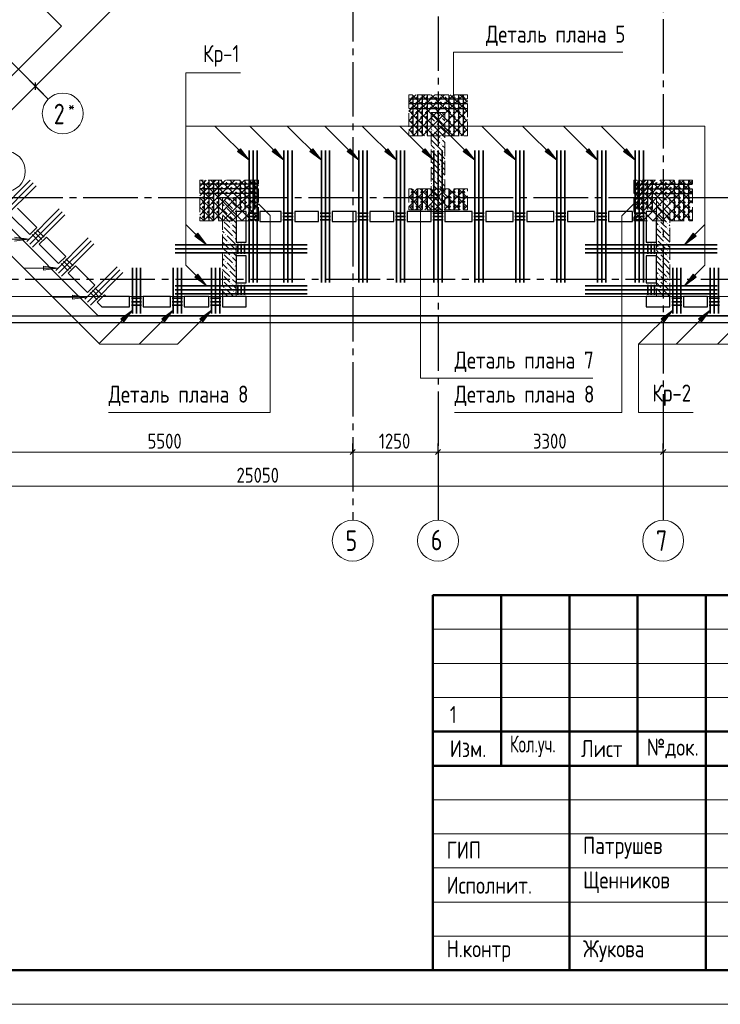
# Model space of a CAD drawing. Header units: millimetres. Extents: x 0 to 43617, y 0 to 59400.
# Tile 9 of 31: x 16943 to 27211, y 0 to 14442. Entities that reach past the tile are written whole.
import ezdxf

# ---------------------------------------------------------------- set-up
doc = ezdxf.new("R2010")
doc.units = ezdxf.units.MM
doc.linetypes.add('______2', pattern=[270, 200, -70])
doc.linetypes.add('______5', pattern=[1100, 800, -100, 100, -100])
for name, color, linetype, lineweight in [('S1 Стержни арматуры фон', 7, 'Continuous', 25), ('Standard', 7, 'Continuous', 25), ('Вспомогательная арматура', 7, 'Continuous', 25), ('ЖБ Пилон', 180, 'Continuous', 25), ('Оси', 40, '______5', 18), ('Позиционная метка номер позиции', 7, 'Continuous', 13), ('Поперечная арматура', 7, 'Continuous', 25), ('Поперечное армирование AW фон', 7, 'Continuous', 25), ('Примечания', 7, 'Continuous', 25)]:
    doc.layers.add(name, color=color, linetype=linetype, lineweight=lineweight)
doc.layers.add('ЖБ Перекрытие верхний уровень', color=7, linetype='Continuous', lineweight=25, true_color=0xe0e0ff)
doc.styles.add('GOST 2.304-81', font='txt')
doc.styles.add('ISOCPEUR', font='txt')

msp = doc.modelspace()

# ---------------------------------------------------------------- hatches: boundary and pattern name
at = {"layer": 'ЖБ Пилон', "linetype": 'Continuous', "lineweight": 18, "transparency": 33554687}
for points in [[(23114, 13013), (23121, 13020), (23127, 13013), (23121, 13007)], [(23034, 12933), (23041, 12940), (23047, 12933), (23041, 12927)], [(23154, 12893), (23161, 12900), (23167, 12893), (23161, 12887)], [(22994, 12813), (23001, 12820), (23007, 12813), (23001, 12807)], [(23074, 12813), (23081, 12820), (23087, 12813), (23081, 12807)], [(23114, 12693), (23121, 12700), (23127, 12693), (23121, 12687)], [(23114, 12613), (23121, 12620), (23127, 12613), (23121, 12607)], [(23034, 12533), (23041, 12540), (23047, 12533), (23041, 12527)], [(23154, 12493), (23161, 12500), (23167, 12493), (23161, 12487)], [(22994, 12413), (23001, 12420), (23007, 12413), (23001, 12407)], [(23074, 12413), (23081, 12420), (23087, 12413), (23081, 12407)], [(23114, 12293), (23121, 12300), (23127, 12293), (23121, 12287)], [(23034, 12133), (23041, 12140), (23047, 12133), (23041, 12127)], [(23114, 12213), (23121, 12220), (23127, 12213), (23121, 12207)], [(22994, 12013), (23001, 12020), (23007, 12013), (23001, 12007)], [(23074, 12013), (23081, 12020), (23087, 12013), (23081, 12007)], [(23154, 12093), (23161, 12100), (23167, 12093), (23161, 12087)], [(23114, 11893), (23121, 11900), (23127, 11893), (23121, 11887)], [(19914, 11813), (19921, 11820), (19927, 11813), (19921, 11807)], [(19954, 11693), (19961, 11700), (19967, 11693), (19961, 11687)], [(20034, 11773), (20041, 11780), (20047, 11773), (20041, 11767)], [(23034, 11733), (23041, 11740), (23047, 11733), (23041, 11727)], [(23114, 11813), (23121, 11820), (23127, 11813), (23121, 11807)], [(23154, 11693), (23161, 11700), (23167, 11693), (23161, 11687)], [(26314, 11813), (26321, 11820), (26327, 11813), (26321, 11807)], [(26354, 11693), (26361, 11700), (26367, 11693), (26361, 11687)], [(26434, 11773), (26441, 11780), (26447, 11773), (26441, 11767)], [(19994, 11573), (20001, 11580), (20007, 11573), (20001, 11567)], [(20074, 11653), (20081, 11660), (20087, 11653), (20081, 11647)], [(26274, 11613), (26281, 11620), (26287, 11613), (26281, 11607)], [(26394, 11573), (26401, 11580), (26407, 11573), (26401, 11567)], [(19914, 11493), (19921, 11500), (19927, 11493), (19921, 11487)], [(19914, 11413), (19921, 11420), (19927, 11413), (19921, 11407)], [(20034, 11453), (20041, 11460), (20047, 11453), (20041, 11447)], [(26314, 11493), (26321, 11500), (26327, 11493), (26321, 11487)], [(26314, 11413), (26321, 11420), (26327, 11413), (26321, 11407)], [(26434, 11453), (26441, 11460), (26447, 11453), (26441, 11447)], [(19954, 11293), (19961, 11300), (19967, 11293), (19961, 11287)], [(20034, 11373), (20041, 11380), (20047, 11373), (20041, 11367)], [(26354, 11293), (26361, 11300), (26367, 11293), (26361, 11287)], [(26434, 11373), (26441, 11380), (26447, 11373), (26441, 11367)], [(19994, 11173), (20001, 11180), (20007, 11173), (20001, 11167)], [(20074, 11253), (20081, 11260), (20087, 11253), (20081, 11247)], [(26274, 11213), (26281, 11220), (26287, 11213), (26281, 11207)], [(26394, 11173), (26401, 11180), (26407, 11173), (26401, 11167)], [(19914, 11093), (19921, 11100), (19927, 11093), (19921, 11087)], [(19914, 11013), (19921, 11020), (19927, 11013), (19921, 11007)], [(20034, 11053), (20041, 11060), (20047, 11053), (20041, 11047)], [(20034, 10973), (20041, 10980), (20047, 10973), (20041, 10967)], [(26314, 11093), (26321, 11100), (26327, 11093), (26321, 11087)], [(26314, 11013), (26321, 11020), (26327, 11013), (26321, 11007)], [(26434, 11053), (26441, 11060), (26447, 11053), (26441, 11047)], [(26434, 10973), (26441, 10980), (26447, 10973), (26441, 10967)], [(19954, 10893), (19961, 10900), (19967, 10893), (19961, 10887)], [(20074, 10853), (20081, 10860), (20087, 10853), (20081, 10847)], [(26354, 10893), (26361, 10900), (26367, 10893), (26361, 10887)], [(19914, 10693), (19921, 10700), (19927, 10693), (19921, 10687)], [(19994, 10773), (20001, 10780), (20007, 10773), (20001, 10767)], [(26274, 10813), (26281, 10820), (26287, 10813), (26281, 10807)], [(26314, 10693), (26321, 10700), (26327, 10693), (26321, 10687)], [(26394, 10773), (26401, 10780), (26407, 10773), (26401, 10767)], [(19914, 10613), (19921, 10620), (19927, 10613), (19921, 10607)], [(20034, 10653), (20041, 10660), (20047, 10653), (20041, 10647)], [(20034, 10573), (20041, 10580), (20047, 10573), (20041, 10567)], [(26314, 10613), (26321, 10620), (26327, 10613), (26321, 10607)], [(26434, 10653), (26441, 10660), (26447, 10653), (26441, 10647)], [(26434, 10573), (26441, 10580), (26447, 10573), (26441, 10567)], [(19954, 10493), (19961, 10500), (19967, 10493), (19961, 10487)], [(20074, 10453), (20081, 10460), (20087, 10453), (20081, 10447)], [(26274, 10413), (26281, 10420), (26287, 10413), (26281, 10407)], [(26354, 10493), (26361, 10500), (26367, 10493), (26361, 10487)]]:
    msp.add_hatch(color=7, dxfattribs=at).paths.add_polyline_path(points, flags=16)
at = {"layer": 'Позиционная метка номер позиции', "linetype": 'Continuous', "lineweight": 13, "transparency": 33554687}
for points in [[(20177, 12549), (20304, 12379), (20134, 12506)], [(20687, 12549), (20814, 12379), (20644, 12506)], [(21237, 12549), (21364, 12379), (21194, 12506)], [(21787, 12549), (21914, 12379), (21744, 12506)], [(22337, 12549), (22464, 12379), (22294, 12506)], [(22887, 12549), (23014, 12379), (22844, 12506)], [(23487, 12549), (23614, 12379), (23444, 12506)], [(24087, 12549), (24214, 12379), (24044, 12506)], [(24687, 12549), (24814, 12379), (24644, 12506)], [(25287, 12549), (25414, 12379), (25244, 12506)], [(25837, 12549), (25964, 12379), (25794, 12506)], [(25837, 12549), (25964, 12379), (25794, 12506)], [(19552, 11310), (19679, 11140), (19509, 11267)], [(26857, 11267), (26687, 11140), (26814, 11310)], [(16868, 11251), (17078, 11221), (16868, 11191)], [(17292, 10827), (17502, 10797), (17292, 10767)], [(19552, 10710), (19679, 10540), (19509, 10667)], [(19552, 10710), (19679, 10540), (19509, 10667)], [(26857, 10667), (26687, 10540), (26814, 10710)], [(26857, 10667), (26687, 10540), (26814, 10710)], [(17717, 10403), (17927, 10373), (17717, 10343)], [(18424, 10055), (18594, 10182), (18467, 10012)], [(19024, 10055), (19194, 10182), (19067, 10012)], [(19584, 10055), (19754, 10182), (19627, 10012)], [(19584, 10055), (19754, 10182), (19627, 10012)], [(26344, 10055), (26514, 10182), (26387, 10012)], [(26894, 10055), (27064, 10182), (26937, 10012)]]:
    msp.add_hatch(color=7, dxfattribs=at).paths.add_polyline_path(points, flags=16)

# ---------------------------------------------------------------- linework, layer by layer
at = {"layer": 'S1 Стержни арматуры фон', "color": 7, "linetype": 'Continuous', "lineweight": 35, "transparency": 33554687}
for p, q in [((20304, 12524), (20304, 10586)), ((20304, 12524), (20304, 10586)), ((20364, 12524), (20364, 10586)), ((20364, 12524), (20364, 10586)), ((20424, 12524), (20424, 10586)), ((20424, 12524), (20424, 10586)), ((20814, 12524), (20814, 10586)), ((20814, 12524), (20814, 10586)), ((20874, 12524), (20874, 10586)), ((20874, 12524), (20874, 10586)), ((20934, 12524), (20934, 10586)), ((20934, 12524), (20934, 10586)), ((21364, 12524), (21364, 10586)), ((21364, 12524), (21364, 10586)), ((21424, 12524), (21424, 10586)), ((21424, 12524), (21424, 10586)), ((21484, 12524), (21484, 10586)), ((21484, 12524), (21484, 10586)), ((21914, 12524), (21914, 10586)), ((21914, 12524), (21914, 10586)), ((21974, 12524), (21974, 10586)), ((21974, 12524), (21974, 10586)), ((22034, 12524), (22034, 10586)), ((22034, 12524), (22034, 10586)), ((22464, 12524), (22464, 10586)), ((22464, 12524), (22464, 10586)), ((22524, 12524), (22524, 10586)), ((22524, 12524), (22524, 10586)), ((22584, 12524), (22584, 10586)), ((22584, 12524), (22584, 10586)), ((23014, 12524), (23014, 10586)), ((23014, 12524), (23014, 10586)), ((23074, 12524), (23074, 10586)), ((23074, 12524), (23074, 10586)), ((23134, 12524), (23134, 10586)), ((23134, 12524), (23134, 10586)), ((23614, 12524), (23614, 10586)), ((23614, 12524), (23614, 10586)), ((23674, 12524), (23674, 10586)), ((23674, 12524), (23674, 10586)), ((23734, 12524), (23734, 10586)), ((23734, 12524), (23734, 10586)), ((24214, 12524), (24214, 10586)), ((24214, 12524), (24214, 10586)), ((24274, 12524), (24274, 10586)), ((24274, 12524), (24274, 10586)), ((24334, 12524), (24334, 10586)), ((24334, 12524), (24334, 10586)), ((24814, 12524), (24814, 10586)), ((24814, 12524), (24814, 10586)), ((24874, 12524), (24874, 10586)), ((24874, 12524), (24874, 10586)), ((24934, 12524), (24934, 10586)), ((24934, 12524), (24934, 10586)), ((25414, 12524), (25414, 10586)), ((25414, 12524), (25414, 10586)), ((25474, 12524), (25474, 10586)), ((25474, 12524), (25474, 10586)), ((25534, 12524), (25534, 10586)), ((25534, 12524), (25534, 10586)), ((25964, 12524), (25964, 10586)), ((25964, 12524), (25964, 10586)), ((26024, 12524), (26024, 10586)), ((26024, 12524), (26024, 10586)), ((26084, 12524), (26084, 10586)), ((26084, 12524), (26084, 10586)), ((16622, 11614), (17097, 12089)), ((16665, 11572), (17140, 12047)), ((16707, 11529), (17182, 12004)), ((17046, 11190), (17522, 11665)), ((17089, 11147), (17564, 11622)), ((17131, 11105), (17606, 11580)), ((17471, 10765), (17946, 11241)), ((17513, 10723), (17988, 11198)), ((17555, 10681), (18031, 11156)), ((19220, 11140), (21158, 11140)), ((19220, 11140), (21158, 11140)), ((25230, 11140), (27168, 11140)), ((25230, 11140), (27168, 11140)), ((19220, 11080), (21158, 11080)), ((19220, 11080), (21158, 11080)), ((19220, 11020), (21158, 11020)), ((19220, 11020), (21158, 11020)), ((25230, 11080), (27168, 11080)), ((25230, 11080), (27168, 11080)), ((25230, 11020), (27168, 11020)), ((25230, 11020), (27168, 11020)), ((17895, 10341), (18370, 10816)), ((17937, 10299), (18412, 10774)), ((17980, 10256), (18455, 10732)), ((18594, 10130), (18594, 10802)), ((18654, 10130), (18654, 10802)), ((18714, 10130), (18714, 10802)), ((19194, 10130), (19194, 10802)), ((19254, 10130), (19254, 10802)), ((19314, 10130), (19314, 10802)), ((19754, 10130), (19754, 10802)), ((19814, 10130), (19814, 10802)), ((19874, 10130), (19874, 10802)), ((26514, 10130), (26514, 10802)), ((26574, 10130), (26574, 10802)), ((26634, 10130), (26634, 10802)), ((27064, 10130), (27064, 10802)), ((27124, 10130), (27124, 10802)), ((27184, 10130), (27184, 10802)), ((19220, 10540), (21158, 10540)), ((19220, 10540), (21158, 10540)), ((19220, 10480), (21158, 10480)), ((19220, 10480), (21158, 10480)), ((19220, 10420), (21158, 10420)), ((19220, 10420), (21158, 10420)), ((25230, 10540), (27168, 10540)), ((25230, 10540), (27168, 10540)), ((25230, 10480), (27168, 10480)), ((25230, 10480), (27168, 10480)), ((25230, 10420), (27168, 10420)), ((25230, 10420), (27168, 10420))]:
    msp.add_line(p, q, dxfattribs=at)
at = {"layer": 'Standard', "color": 7, "linetype": 'Continuous', "lineweight": 25, "transparency": 33554687}
for p, q in [((18094, 10100), (7394, 20800)), ((17173, 13415), (17173, 13521)), ((16806, 11572), (17089, 11289)), ((17195, 11395), (16912, 11678)), ((20114, 11630), (20114, 11180)), ((20264, 11630), (20114, 11630)), ((20264, 11180), (20264, 11630)), ((20464, 11630), (20464, 11480)), ((20774, 11630), (20464, 11630)), ((20774, 11480), (20774, 11630)), ((20974, 11630), (20974, 11480)), ((21324, 11630), (20974, 11630)), ((21324, 11480), (21324, 11630)), ((21524, 11630), (21524, 11480)), ((21874, 11630), (21524, 11630)), ((21874, 11480), (21874, 11630)), ((22074, 11630), (22074, 11480)), ((22424, 11630), (22074, 11630)), ((22424, 11480), (22424, 11630)), ((22624, 11630), (22624, 11480)), ((22974, 11630), (22624, 11630)), ((22974, 11480), (22974, 11630)), ((23174, 11630), (23174, 11480)), ((23574, 11630), (23174, 11630)), ((23574, 11480), (23574, 11630)), ((23774, 11630), (23774, 11480)), ((24174, 11630), (23774, 11630)), ((24174, 11480), (24174, 11630)), ((24374, 11630), (24374, 11480)), ((24774, 11630), (24374, 11630)), ((24774, 11480), (24774, 11630)), ((24974, 11630), (24974, 11480)), ((25374, 11630), (24974, 11630)), ((25374, 11480), (25374, 11630)), ((25574, 11630), (25574, 11480)), ((25924, 11630), (25574, 11630)), ((25924, 11480), (25924, 11630)), ((26124, 11630), (26124, 11180)), ((26274, 11630), (26124, 11630)), ((26274, 11180), (26274, 11630)), ((20464, 11480), (20774, 11480)), ((20974, 11480), (21324, 11480)), ((21524, 11480), (21874, 11480)), ((22074, 11480), (22424, 11480)), ((22624, 11480), (22974, 11480)), ((23174, 11480), (23574, 11480)), ((23774, 11480), (24174, 11480)), ((24374, 11480), (24774, 11480)), ((24974, 11480), (25374, 11480)), ((25574, 11480), (25924, 11480)), ((17089, 11289), (17195, 11395)), ((17336, 11253), (17230, 11147)), ((17230, 11147), (17513, 10864)), ((17619, 10970), (17336, 11253)), ((20114, 11180), (20264, 11180)), ((26124, 11180), (26274, 11180)), ((20114, 10980), (20114, 10580)), ((20264, 10980), (20114, 10980)), ((20264, 10580), (20264, 10980)), ((26124, 10980), (26124, 10580)), ((26274, 10980), (26124, 10980)), ((26274, 10580), (26274, 10980)), ((17513, 10864), (17619, 10970)), ((17760, 10829), (17654, 10723)), ((17654, 10723), (17937, 10440)), ((18043, 10546), (17760, 10829)), ((17937, 10440), (18043, 10546)), ((20114, 10580), (20264, 10580)), ((26124, 10580), (26274, 10580)), ((18185, 10405), (18079, 10299)), ((18210, 10380), (18185, 10405)), ((18079, 10299), (18147, 10230)), ((18554, 10380), (18210, 10380)), ((18554, 10230), (18554, 10380)), ((18754, 10380), (18754, 10230)), ((19154, 10380), (18754, 10380)), ((19154, 10230), (19154, 10380)), ((19354, 10380), (19354, 10230)), ((19714, 10380), (19354, 10380)), ((19714, 10230), (19714, 10380)), ((19914, 10380), (19914, 10230)), ((20264, 10380), (19914, 10380)), ((20264, 10230), (20264, 10380)), ((26124, 10380), (26124, 10230)), ((26474, 10380), (26124, 10380)), ((26474, 10230), (26474, 10380)), ((26674, 10380), (26674, 10230)), ((27024, 10380), (26674, 10380)), ((27024, 10230), (27024, 10380)), ((18147, 10230), (18554, 10230)), ((18754, 10230), (19154, 10230)), ((19354, 10230), (19714, 10230)), ((19914, 10230), (20264, 10230)), ((26124, 10230), (26474, 10230)), ((26674, 10230), (27024, 10230)), ((33074, 10100), (18094, 10100)), ((21786, 8063), (21861, 8138)), ((23036, 8063), (23111, 8138)), ((26336, 8063), (26411, 8138)), ((23000, 500), (41500, 500)), ((23000, 500), (41500, 500)), ((23000, 500), (41500, 500))]:
    msp.add_line(p, q, dxfattribs=at)
at = {"layer": 'Standard', "color": 7, "linetype": 'Continuous', "lineweight": 13, "transparency": 33554687}
for p, q in [((17173, 13468), (21846, 18142)), ((16324, 12619), (17173, 13468)), ((16324, 8100), (21824, 8100)), ((21824, 8100), (23074, 8100)), ((23074, 8100), (26374, 8100)), ((26374, 8100), (29674, 8100)), ((32974, 7600), (7924, 7600)), ((23000, 5500), (29500, 5500)), ((23000, 5000), (29500, 5000)), ((23000, 4500), (29500, 4500)), ((23000, 3000), (29500, 3000)), ((23000, 2500), (29500, 2500)), ((23000, 2500), (29500, 2500)), ((23000, 2000), (29500, 2000)), ((23000, 2000), (29500, 2000)), ((23000, 1500), (29500, 1500)), ((23000, 1000), (29500, 1000))]:
    msp.add_line(p, q, dxfattribs=at)
at = {"layer": 'Standard', "color": 251, "linetype": 'Continuous', "lineweight": -3, "true_color": 0x656565, "transparency": 33554687}
for p, q in [((17173, 13468), (17084, 13556)), ((17173, 13468), (17261, 13379)), ((17173, 13468), (17291, 13349)), ((21824, 8100), (21824, 8225)), ((21824, 8100), (21824, 7975)), ((21824, 8100), (21824, 7648)), ((23074, 8100), (23074, 8225)), ((23074, 8100), (23074, 7975)), ((23074, 8100), (23074, 7648)), ((26374, 8100), (26374, 8225)), ((26374, 8100), (26374, 7975)), ((26374, 8100), (26374, 7648))]:
    msp.add_line(p, q, dxfattribs=at)
at = {"layer": 'Standard', "color": 7, "linetype": 'Continuous', "lineweight": 50, "transparency": 33554687}
for p, q in [((23000, 500), (23000, 6000)), ((23000, 6000), (41500, 6000)), ((24000, 3500), (24000, 6000)), ((25000, 500), (25000, 6000)), ((26000, 3500), (26000, 6000)), ((27000, 500), (27000, 6000)), ((23000, 4000), (29500, 4000)), ((23000, 4000), (29500, 4000)), ((23000, 3500), (29500, 3500)), ((23000, 3500), (29500, 3500))]:
    msp.add_line(p, q, dxfattribs=at)
at = {"layer": 'Standard', "color": 7, "linetype": 'Continuous', "lineweight": 13, "transparency": 33554687}
msp.add_lwpolyline([(0, 0), (42000, 0), (42000, 59400), (0, 59400), (0, 0)], close=True, dxfattribs=at)
for points in [[(42000, 59400), (0, 59400), (0, 0), (42000, 0), (42000, 59400)], [(7674, 10380), (33074, 10380), (33074, 57220), (7674, 57220), (7674, 10380)]]:
    msp.add_lwpolyline(points, dxfattribs=at)
at = {"layer": 'Standard', "color": 7, "linetype": 'Continuous', "lineweight": 50, "transparency": 33554687}
msp.add_lwpolyline([(2000, 58900), (41500, 58900), (41500, 500), (2000, 500), (2000, 58900)], close=True, dxfattribs=at)
at = {"layer": 'Standard', "color": 254, "linetype": 'Continuous', "lineweight": 25, "true_color": 0xc4c4ff, "transparency": 33554687}
msp.add_lwpolyline([(7294, 10000), (33174, 10000), (33174, 57320), (7294, 57320), (7294, 10000)], dxfattribs=at)
at = {"layer": 'Standard', "color": 7, "linetype": 'Continuous', "lineweight": 25, "transparency": 33554687}
for points in [[(7394, 10100), (33074, 10100), (33074, 57220), (7394, 57220), (7394, 10100)], [(41500, 6000), (23000, 6000), (23000, 500), (41500, 500), (41500, 6000)]]:
    msp.add_lwpolyline(points, dxfattribs=at)
at = {"layer": 'Вспомогательная арматура', "color": 7, "linetype": 'Continuous', "lineweight": 25, "transparency": 33554687}
for p, q in [((22704, 13335), (22704, 12745)), ((22774, 13335), (22774, 12745)), ((22844, 13335), (22844, 12745)), ((22914, 13335), (22914, 12745)), ((23234, 13335), (23234, 12745)), ((23304, 13335), (23304, 12745)), ((23374, 13335), (23374, 12745)), ((23444, 13335), (23444, 12745)), ((22649, 13280), (23499, 13280)), ((22649, 13210), (23499, 13210)), ((22649, 13140), (23499, 13140)), ((20439, 12030), (19589, 12030)), ((19644, 12085), (19644, 11495)), ((19714, 12085), (19714, 11495)), ((19784, 12085), (19784, 11495)), ((19854, 12085), (19854, 11495)), ((20174, 12085), (20174, 11660)), ((20244, 12085), (20244, 11660)), ((20314, 12085), (20314, 11660)), ((20384, 12085), (20384, 11660)), ((25949, 12030), (26799, 12030)), ((26004, 12085), (26004, 11660)), ((26074, 12085), (26074, 11660)), ((26144, 12085), (26144, 11660)), ((26214, 12085), (26214, 11660)), ((26534, 12085), (26534, 11495)), ((26604, 12085), (26604, 11495)), ((26674, 12085), (26674, 11495)), ((26744, 12085), (26744, 11495)), ((20439, 11960), (19589, 11960)), ((20439, 11890), (19589, 11890)), ((22704, 11955), (22704, 11660)), ((22774, 11955), (22774, 11660)), ((22844, 11955), (22844, 11660)), ((22914, 11955), (22914, 11660)), ((23234, 11955), (23234, 11660)), ((23304, 11955), (23304, 11660)), ((23374, 11955), (23374, 11660)), ((23444, 11955), (23444, 11660)), ((25949, 11960), (26799, 11960)), ((25949, 11890), (26799, 11890))]:
    msp.add_line(p, q, dxfattribs=at)
at = {"layer": 'ЖБ Перекрытие верхний уровень', "color": 7, "linetype": 'Continuous', "lineweight": 18, "transparency": 33554687}
for p, q in [((15264, 12929), (18094, 10100)), ((17089, 11289), (16806, 11571)), ((16912, 11678), (17195, 11395)), ((20114, 11180), (20114, 11630)), ((20114, 11630), (20264, 11630)), ((20264, 11630), (20264, 11180)), ((20464, 11480), (20464, 11630)), ((20464, 11630), (20774, 11630)), ((20774, 11630), (20774, 11480)), ((20974, 11480), (20974, 11630)), ((20974, 11630), (21324, 11630)), ((21324, 11630), (21324, 11480)), ((21524, 11480), (21524, 11630)), ((21524, 11630), (21874, 11630)), ((21874, 11630), (21874, 11480)), ((22074, 11480), (22074, 11630)), ((22074, 11630), (22424, 11630)), ((22424, 11630), (22424, 11480)), ((22624, 11480), (22624, 11630)), ((22624, 11630), (22974, 11630)), ((22974, 11630), (22974, 11480)), ((23174, 11480), (23174, 11630)), ((23174, 11630), (23574, 11630)), ((23574, 11630), (23574, 11480)), ((23774, 11480), (23774, 11630)), ((23774, 11630), (24174, 11630)), ((24174, 11630), (24174, 11480)), ((24374, 11480), (24374, 11630)), ((24374, 11630), (24774, 11630)), ((24774, 11630), (24774, 11480)), ((24974, 11480), (24974, 11630)), ((24974, 11630), (25374, 11630)), ((25374, 11630), (25374, 11480)), ((25574, 11480), (25574, 11630)), ((25574, 11630), (25924, 11630)), ((25924, 11630), (25924, 11480)), ((26124, 11180), (26124, 11630)), ((26124, 11630), (26274, 11630)), ((26274, 11630), (26274, 11180)), ((20774, 11480), (20464, 11480)), ((21324, 11480), (20974, 11480)), ((21874, 11480), (21524, 11480)), ((22424, 11480), (22074, 11480)), ((22974, 11480), (22624, 11480)), ((23574, 11480), (23174, 11480)), ((24174, 11480), (23774, 11480)), ((24774, 11480), (24374, 11480)), ((25374, 11480), (24974, 11480)), ((25924, 11480), (25574, 11480)), ((17195, 11395), (17089, 11289)), ((17230, 11147), (17336, 11253)), ((17513, 10864), (17230, 11147)), ((17336, 11253), (17619, 10970)), ((20264, 11180), (20114, 11180)), ((26274, 11180), (26124, 11180)), ((20114, 10580), (20114, 10980)), ((20114, 10980), (20264, 10980)), ((20264, 10980), (20264, 10580)), ((26124, 10580), (26124, 10980)), ((26124, 10980), (26274, 10980)), ((26274, 10980), (26274, 10580)), ((17619, 10970), (17513, 10864)), ((17654, 10723), (17760, 10829)), ((17937, 10440), (17654, 10723)), ((17760, 10829), (18043, 10546)), ((18043, 10546), (17937, 10440)), ((20264, 10580), (20114, 10580)), ((26274, 10580), (26124, 10580)), ((18079, 10299), (18185, 10405)), ((18185, 10405), (18210, 10380)), ((18147, 10230), (18079, 10299)), ((18210, 10380), (18554, 10380)), ((18554, 10380), (18554, 10230)), ((18754, 10230), (18754, 10380)), ((18754, 10380), (19154, 10380)), ((19154, 10380), (19154, 10230)), ((19354, 10230), (19354, 10380)), ((19354, 10380), (19714, 10380)), ((19714, 10380), (19714, 10230)), ((19914, 10230), (19914, 10380)), ((19914, 10380), (20264, 10380)), ((20264, 10380), (20264, 10230)), ((26124, 10230), (26124, 10380)), ((26124, 10380), (26474, 10380)), ((26474, 10380), (26474, 10230)), ((26674, 10230), (26674, 10380)), ((26674, 10380), (27024, 10380)), ((27024, 10380), (27024, 10230)), ((18554, 10230), (18147, 10230)), ((19154, 10230), (18754, 10230)), ((19714, 10230), (19354, 10230)), ((20264, 10230), (19914, 10230)), ((26474, 10230), (26124, 10230)), ((27024, 10230), (26674, 10230)), ((18094, 10100), (33074, 10100))]:
    msp.add_line(p, q, dxfattribs=at)
at = {"layer": 'ЖБ Пилон', "color": 253, "linetype": '______2', "lineweight": 13, "true_color": 0xa0a0a0, "transparency": 33554687}
for p, q in [((22974, 13080), (22974, 11630)), ((23174, 13080), (22974, 13080)), ((23174, 11630), (23174, 13080)), ((19914, 11830), (19914, 10380)), ((20114, 11830), (19914, 11830)), ((20114, 10380), (20114, 11830)), ((26274, 11830), (26274, 10380)), ((26474, 11830), (26274, 11830)), ((26474, 10380), (26474, 11830)), ((22974, 11630), (23174, 11630)), ((19914, 10380), (20114, 10380)), ((26274, 10380), (26474, 10380))]:
    msp.add_line(p, q, dxfattribs=at)
at = {"layer": 'ЖБ Пилон', "color": 9, "linetype": 'Continuous', "lineweight": 18, "true_color": 0xc7c7c7, "transparency": 33554687}
for p, q in [((22974, 13080), (23021, 13033)), ((22974, 13000), (23021, 12953)), ((23021, 13033), (23141, 12913)), ((23054, 13080), (23101, 13033)), ((23174, 13040), (23141, 13073)), ((23021, 12873), (22981, 12913)), ((23061, 12833), (23021, 12873)), ((23061, 12913), (23174, 12800)), ((23141, 12993), (23174, 12960)), ((22974, 12840), (22981, 12833)), ((23021, 12713), (22974, 12760)), ((23021, 12793), (23101, 12713)), ((23021, 12713), (23101, 12633)), ((23101, 12793), (23174, 12720)), ((22974, 12680), (23021, 12633)), ((22974, 12600), (23021, 12553)), ((23021, 12633), (23141, 12513)), ((23174, 12640), (23141, 12673)), ((23141, 12593), (23174, 12560)), ((22974, 12440), (22981, 12433)), ((23021, 12473), (22981, 12513)), ((23061, 12433), (23021, 12473)), ((23061, 12513), (23174, 12400)), ((23021, 12313), (22974, 12360)), ((22974, 12280), (23021, 12233)), ((23021, 12393), (23101, 12313)), ((23021, 12313), (23101, 12233)), ((23101, 12393), (23174, 12320)), ((22974, 12200), (23021, 12153)), ((23021, 12233), (23141, 12113)), ((23174, 12240), (23141, 12273)), ((23141, 12193), (23174, 12160)), ((22974, 12040), (22981, 12033)), ((23021, 12073), (22981, 12113)), ((23061, 12033), (23021, 12073)), ((23021, 11993), (23101, 11913)), ((23061, 12113), (23174, 12000)), ((23101, 11993), (23174, 11920)), ((23021, 11913), (22974, 11960)), ((22974, 11880), (23021, 11833)), ((23021, 11913), (23101, 11833)), ((23174, 11840), (23141, 11873)), ((19914, 11740), (19941, 11713)), ((19941, 11793), (20061, 11673)), ((20021, 11793), (19984, 11830)), ((20061, 11753), (20114, 11700)), ((20064, 11830), (20114, 11780)), ((22974, 11800), (23021, 11753)), ((23021, 11673), (22981, 11713)), ((23021, 11833), (23141, 11713)), ((23061, 11713), (23144, 11630)), ((23141, 11793), (23174, 11760)), ((26274, 11780), (26341, 11713)), ((26274, 11700), (26381, 11593)), ((26341, 11793), (26461, 11673)), ((26421, 11793), (26384, 11830)), ((26461, 11753), (26474, 11740)), ((26464, 11830), (26474, 11820)), ((19914, 11660), (19981, 11593)), ((19914, 11580), (20021, 11473)), ((19981, 11673), (20101, 11553)), ((20114, 11620), (20101, 11633)), ((22974, 11640), (22981, 11633)), ((23061, 11633), (23021, 11673)), ((26301, 11593), (26421, 11473)), ((26381, 11673), (26474, 11580)), ((19981, 11433), (19941, 11473)), ((20021, 11393), (19981, 11433)), ((20114, 11460), (20021, 11553)), ((20061, 11433), (20114, 11380)), ((26274, 11540), (26301, 11513)), ((26274, 11460), (26301, 11433)), ((26381, 11433), (26341, 11473)), ((26421, 11393), (26381, 11433)), ((26474, 11500), (26421, 11553)), ((26461, 11433), (26474, 11420)), ((19914, 11340), (19941, 11313)), ((19941, 11393), (20061, 11273)), ((19981, 11273), (20101, 11153)), ((20061, 11353), (20114, 11300)), ((26274, 11380), (26341, 11313)), ((26274, 11300), (26381, 11193)), ((26341, 11393), (26461, 11273)), ((26381, 11273), (26474, 11180)), ((26461, 11353), (26474, 11340)), ((19914, 11260), (19981, 11193)), ((19914, 11180), (20021, 11073)), ((20114, 11060), (20021, 11153)), ((20114, 11220), (20101, 11233)), ((26274, 11140), (26301, 11113)), ((26301, 11193), (26421, 11073)), ((26474, 11100), (26421, 11153)), ((19981, 11033), (19941, 11073)), ((19941, 10993), (20061, 10873)), ((20021, 10993), (19981, 11033)), ((20061, 11033), (20114, 10980)), ((26274, 11060), (26301, 11033)), ((26274, 10980), (26341, 10913)), ((26381, 11033), (26341, 11073)), ((26341, 10993), (26461, 10873)), ((26421, 10993), (26381, 11033)), ((26461, 11033), (26474, 11020)), ((19914, 10940), (19941, 10913)), ((19914, 10860), (19981, 10793)), ((19981, 10873), (20101, 10753)), ((20061, 10953), (20114, 10900)), ((20114, 10820), (20101, 10833)), ((26274, 10900), (26381, 10793)), ((26381, 10873), (26474, 10780)), ((26461, 10953), (26474, 10940)), ((19914, 10780), (20021, 10673)), ((20114, 10660), (20021, 10753)), ((26274, 10740), (26301, 10713)), ((26301, 10793), (26421, 10673)), ((26474, 10700), (26421, 10753)), ((19981, 10633), (19941, 10673)), ((19941, 10593), (20061, 10473)), ((20021, 10593), (19981, 10633)), ((20061, 10633), (20114, 10580)), ((20061, 10553), (20114, 10500)), ((26274, 10660), (26301, 10633)), ((26274, 10580), (26341, 10513)), ((26381, 10633), (26341, 10673)), ((26341, 10593), (26461, 10473)), ((26421, 10593), (26381, 10633)), ((26461, 10633), (26474, 10620)), ((26461, 10553), (26474, 10540)), ((19914, 10540), (19941, 10513)), ((19914, 10460), (19981, 10393)), ((19981, 10473), (20074, 10380)), ((20114, 10420), (20101, 10433)), ((26274, 10500), (26381, 10393)), ((26381, 10473), (26474, 10380)), ((19914, 10380), (19914, 10380)), ((26301, 10393), (26314, 10380))]:
    msp.add_line(p, q, dxfattribs=at)
at = {"layer": 'Оси', "color": 8, "linetype": '______5', "lineweight": -3, "transparency": 33554687}
for p, q in [((21824, 57820), (21824, 7100)), ((23074, 50790), (23074, 7100)), ((26374, 50750), (26374, 7100)), ((17362, 13278), (10923, 19717)), ((34074, 11830), (4600, 11830)), ((33224, 10630), (4600, 10630))]:
    msp.add_line(p, q, dxfattribs=at)
at = {"layer": 'Оси', "color": 7, "linetype": 'Continuous', "lineweight": 13, "transparency": 33554687}
for centre in [(17574, 13066), (16725, 12218), (21824, 6800), (23074, 6800), (26374, 6800)]:
    msp.add_circle(centre, 300, dxfattribs=at)
at = {"layer": 'Позиционная метка номер позиции', "color": 7, "linetype": 'Continuous', "lineweight": 13, "transparency": 33554687}
for p, q in [((20304, 12379), (19804, 12879)), ((20814, 12379), (20314, 12879)), ((21364, 12379), (20864, 12879)), ((21914, 12379), (21414, 12879)), ((22464, 12379), (21964, 12879)), ((23014, 12379), (22514, 12879)), ((23614, 12379), (23114, 12879)), ((24214, 12379), (23714, 12879)), ((24814, 12379), (24314, 12879)), ((25414, 12379), (24914, 12879)), ((25964, 12379), (25464, 12879)), ((20134, 12506), (20177, 12549)), ((20304, 12379), (20134, 12506)), ((20156, 12527), (20145, 12538)), ((20177, 12549), (20304, 12379)), ((20644, 12506), (20687, 12549)), ((20814, 12379), (20644, 12506)), ((20666, 12527), (20655, 12538)), ((20687, 12549), (20814, 12379)), ((21194, 12506), (21237, 12549)), ((21364, 12379), (21194, 12506)), ((21216, 12527), (21205, 12538)), ((21237, 12549), (21364, 12379)), ((21744, 12506), (21787, 12549)), ((21914, 12379), (21744, 12506)), ((21766, 12527), (21755, 12538)), ((21787, 12549), (21914, 12379)), ((22294, 12506), (22337, 12549)), ((22464, 12379), (22294, 12506)), ((22316, 12527), (22305, 12538)), ((22337, 12549), (22464, 12379)), ((22844, 12506), (22887, 12549)), ((23014, 12379), (22844, 12506)), ((22866, 12527), (22855, 12538)), ((22887, 12549), (23014, 12379)), ((23444, 12506), (23487, 12549)), ((23614, 12379), (23444, 12506)), ((23466, 12527), (23455, 12538)), ((23487, 12549), (23614, 12379)), ((24044, 12506), (24087, 12549)), ((24214, 12379), (24044, 12506)), ((24066, 12527), (24055, 12538)), ((24087, 12549), (24214, 12379)), ((24644, 12506), (24687, 12549)), ((24814, 12379), (24644, 12506)), ((24666, 12527), (24655, 12538)), ((24687, 12549), (24814, 12379)), ((25244, 12506), (25287, 12549)), ((25414, 12379), (25244, 12506)), ((25266, 12527), (25255, 12538)), ((25287, 12549), (25414, 12379)), ((25794, 12506), (25837, 12549)), ((25794, 12506), (25837, 12549)), ((25964, 12379), (25794, 12506)), ((25964, 12379), (25794, 12506)), ((25816, 12527), (25805, 12538)), ((25816, 12527), (25805, 12538)), ((25837, 12549), (25964, 12379)), ((25837, 12549), (25964, 12379)), ((20304, 12379), (20304, 12379)), ((20304, 12379), (20304, 12379)), ((20304, 12379), (20304, 12379)), ((20814, 12379), (20814, 12379)), ((20814, 12379), (20814, 12379)), ((20814, 12379), (20814, 12379)), ((21364, 12379), (21364, 12379)), ((21364, 12379), (21364, 12379)), ((21364, 12379), (21364, 12379)), ((21914, 12379), (21914, 12379)), ((21914, 12379), (21914, 12379)), ((21914, 12379), (21914, 12379)), ((22464, 12379), (22464, 12379)), ((22464, 12379), (22464, 12379)), ((22464, 12379), (22464, 12379)), ((23014, 12379), (23014, 12379)), ((23014, 12379), (23014, 12379)), ((23014, 12379), (23014, 12379)), ((23614, 12379), (23614, 12379)), ((23614, 12379), (23614, 12379)), ((23614, 12379), (23614, 12379)), ((24214, 12379), (24214, 12379)), ((24214, 12379), (24214, 12379)), ((24214, 12379), (24214, 12379)), ((24814, 12379), (24814, 12379)), ((24814, 12379), (24814, 12379)), ((24814, 12379), (24814, 12379)), ((25414, 12379), (25414, 12379)), ((25414, 12379), (25414, 12379)), ((25414, 12379), (25414, 12379)), ((25964, 12379), (25964, 12379)), ((25964, 12379), (25964, 12379)), ((25964, 12379), (25964, 12379)), ((25964, 12379), (25964, 12379)), ((25964, 12379), (25964, 12379)), ((25964, 12379), (25964, 12379)), ((19679, 11140), (19379, 11440)), ((26687, 11140), (26987, 11440)), ((19509, 11267), (19552, 11310)), ((19679, 11140), (19509, 11267)), ((19530, 11289), (19520, 11299)), ((19552, 11310), (19679, 11140)), ((26687, 11140), (26814, 11310)), ((26857, 11267), (26687, 11140)), ((26814, 11310), (26857, 11267)), ((26836, 11289), (26846, 11299)), ((17078, 11221), (16578, 11221)), ((16868, 11251), (17078, 11221)), ((17078, 11221), (16868, 11191)), ((17078, 11221), (17078, 11221)), ((17078, 11221), (17078, 11221)), ((17078, 11221), (17078, 11221)), ((19679, 11140), (19679, 11140)), ((19679, 11140), (19679, 11140)), ((19679, 11140), (19679, 11140)), ((26687, 11140), (26687, 11140)), ((26687, 11140), (26687, 11140)), ((26687, 11140), (26687, 11140)), ((19679, 10540), (19379, 10840)), ((26687, 10540), (26987, 10840)), ((17502, 10797), (17002, 10797)), ((17292, 10797), (17277, 10797)), ((17292, 10767), (17292, 10827)), ((17292, 10827), (17502, 10797)), ((17502, 10797), (17292, 10767)), ((17502, 10797), (17502, 10797)), ((17502, 10797), (17502, 10797)), ((17502, 10797), (17502, 10797)), ((19509, 10667), (19552, 10710)), ((19509, 10667), (19552, 10710)), ((19530, 10689), (19520, 10699)), ((19530, 10689), (19520, 10699)), ((19552, 10710), (19679, 10540)), ((19552, 10710), (19679, 10540)), ((26687, 10540), (26814, 10710)), ((26687, 10540), (26814, 10710)), ((26814, 10710), (26857, 10667)), ((26814, 10710), (26857, 10667)), ((26836, 10689), (26846, 10699)), ((26836, 10689), (26846, 10699)), ((19679, 10540), (19509, 10667)), ((19679, 10540), (19509, 10667)), ((26857, 10667), (26687, 10540)), ((26857, 10667), (26687, 10540)), ((17717, 10343), (17717, 10403)), ((17717, 10403), (17927, 10373)), ((19679, 10540), (19679, 10540)), ((19679, 10540), (19679, 10540)), ((19679, 10540), (19679, 10540)), ((19679, 10540), (19679, 10540)), ((19679, 10540), (19679, 10540)), ((19679, 10540), (19679, 10540)), ((26687, 10540), (26687, 10540)), ((26687, 10540), (26687, 10540)), ((26687, 10540), (26687, 10540)), ((26687, 10540), (26687, 10540)), ((26687, 10540), (26687, 10540)), ((26687, 10540), (26687, 10540)), ((17717, 10373), (17702, 10373)), ((17927, 10373), (17717, 10343)), ((17927, 10373), (17927, 10373)), ((17927, 10373), (17927, 10373)), ((17927, 10373), (17927, 10373)), ((18594, 10182), (18106, 9694)), ((18424, 10055), (18594, 10182)), ((18594, 10182), (18467, 10012)), ((18594, 10182), (18594, 10182)), ((18594, 10182), (18594, 10182)), ((18594, 10182), (18594, 10182)), ((19194, 10182), (18694, 9682)), ((19024, 10055), (19194, 10182)), ((19194, 10182), (19067, 10012)), ((19194, 10182), (19194, 10182)), ((19194, 10182), (19194, 10182)), ((19194, 10182), (19194, 10182)), ((19754, 10182), (19254, 9682)), ((19584, 10055), (19754, 10182)), ((19584, 10055), (19754, 10182)), ((19754, 10182), (19627, 10012)), ((19754, 10182), (19627, 10012)), ((19754, 10182), (19754, 10182)), ((19754, 10182), (19754, 10182)), ((19754, 10182), (19754, 10182)), ((19754, 10182), (19754, 10182)), ((19754, 10182), (19754, 10182)), ((19754, 10182), (19754, 10182)), ((26514, 10182), (26014, 9682)), ((26344, 10055), (26514, 10182)), ((26514, 10182), (26387, 10012)), ((26514, 10182), (26514, 10182)), ((26514, 10182), (26514, 10182)), ((26514, 10182), (26514, 10182)), ((27064, 10182), (26564, 9682)), ((26894, 10055), (27064, 10182)), ((27064, 10182), (26937, 10012)), ((27064, 10182), (27064, 10182)), ((27064, 10182), (27064, 10182)), ((27064, 10182), (27064, 10182)), ((27669, 10182), (27169, 9682)), ((18467, 10012), (18424, 10055)), ((18446, 10033), (18435, 10023)), ((19067, 10012), (19024, 10055)), ((19046, 10033), (19035, 10023)), ((19627, 10012), (19584, 10055)), ((19627, 10012), (19584, 10055)), ((19606, 10033), (19595, 10023)), ((19606, 10033), (19595, 10023)), ((26387, 10012), (26344, 10055)), ((26366, 10033), (26355, 10023)), ((26937, 10012), (26894, 10055)), ((26916, 10033), (26905, 10023))]:
    msp.add_line(p, q, dxfattribs=at)
for points in [[(15760, 13056), (16260, 13056), (17553, 14349), (15363, 16539), (11764, 20138)], [(19679, 10540), (19379, 10840), (19379, 13660), (20179, 13660)], [(25964, 12379), (25464, 12879), (19379, 12879), (19379, 13660), (20179, 13660)], [(26687, 10540), (26987, 10840), (26987, 12879), (19379, 12879), (19379, 13660), (20179, 13660)], [(17927, 10373), (17427, 10373), (14881, 12918), (14081, 12918)], [(19754, 10182), (19254, 9682), (18118, 9682), (14881, 12918), (14081, 12918)], [(29414, 10182), (28914, 9682), (26014, 9682), (26014, 8682), (26814, 8682)]]:
    msp.add_lwpolyline(points, dxfattribs=at)
at = {"layer": 'Поперечная арматура', "color": 7, "linetype": 'Continuous', "lineweight": 50, "transparency": 33554687}
for centre in [(22694, 13290), (22764, 13290), (22834, 13290), (22904, 13290), (22974, 13290), (23044, 13290), (23114, 13290), (23184, 13290), (23244, 13290), (23314, 13290), (23384, 13290), (23454, 13290), (22694, 13220), (22694, 13150), (22764, 13220), (22764, 13150), (22834, 13220), (22834, 13150), (22904, 13220), (22904, 13150), (22974, 13220), (22974, 13150), (23044, 13220), (23044, 13150), (23114, 13220), (23114, 13150), (23184, 13220), (23184, 13150), (23244, 13220), (23244, 13150), (23314, 13220), (23314, 13150), (23384, 13220), (23384, 13150), (23454, 13220), (23454, 13150), (22694, 13080), (22694, 13010), (22764, 13080), (22764, 13010), (22834, 13080), (22834, 13010), (22904, 13080), (22904, 13010), (23244, 13080), (23244, 13010), (23314, 13080), (23314, 13010), (23384, 13080), (23384, 13010), (23454, 13080), (23454, 13010), (22694, 12940), (22694, 12870), (22764, 12940), (22764, 12870), (22834, 12940), (22834, 12870), (22904, 12940), (22904, 12870), (23244, 12940), (23244, 12870), (23314, 12940), (23314, 12870), (23384, 12940), (23384, 12870), (23454, 12940), (23454, 12870), (22694, 12800), (22764, 12800), (22834, 12800), (22904, 12800), (23244, 12800), (23314, 12800), (23384, 12800), (23454, 12800), (19634, 12040), (19704, 12040), (19774, 12040), (19844, 12040), (19904, 12040), (19974, 12040), (20044, 12040), (20114, 12040), (20184, 12040), (20254, 12040), (20324, 12040), (20394, 12040), (25994, 12040), (26064, 12040), (26134, 12040), (26204, 12040), (26274, 12040), (26344, 12040), (26414, 12040), (26484, 12040), (26544, 12040), (26614, 12040), (26684, 12040), (26754, 12040), (19634, 11970), (19634, 11900), (19704, 11970), (19704, 11900), (19774, 11970), (19774, 11900), (19844, 11970), (19844, 11900), (19904, 11970), (19904, 11900), (19974, 11970), (19974, 11900), (20044, 11970), (20044, 11900), (20114, 11970), (20114, 11900), (20184, 11970), (20184, 11900), (20254, 11970), (20254, 11900), (20324, 11970), (20324, 11900), (20394, 11970), (20394, 11900), (22694, 11910), (22694, 11840), (22764, 11910), (22764, 11840), (22834, 11910), (22834, 11840), (22904, 11910), (22904, 11840), (23244, 11910), (23244, 11840), (23314, 11910), (23314, 11840), (23384, 11910), (23384, 11840), (23454, 11910), (23454, 11840), (25994, 11970), (25994, 11900), (26064, 11970), (26064, 11900), (26134, 11970), (26134, 11900), (26204, 11970), (26204, 11900), (26274, 11970), (26274, 11900), (26344, 11970), (26344, 11900), (26414, 11970), (26414, 11900), (26484, 11970), (26484, 11900), (26544, 11970), (26544, 11900), (26614, 11970), (26614, 11900), (26684, 11970), (26684, 11900), (26754, 11970), (26754, 11900), (19634, 11830), (19634, 11760), (19704, 11830), (19704, 11760), (19774, 11830), (19774, 11760), (19844, 11830), (19844, 11760), (20184, 11830), (20184, 11760), (20254, 11830), (20254, 11760), (20324, 11830), (20324, 11760), (20394, 11830), (20394, 11760), (22694, 11770), (22694, 11700), (22764, 11770), (22764, 11700), (22834, 11770), (22834, 11700), (22904, 11770), (22904, 11700), (23244, 11770), (23244, 11700), (23314, 11770), (23314, 11700), (23384, 11770), (23384, 11700), (23454, 11770), (23454, 11700), (25994, 11830), (25994, 11760), (26064, 11830), (26064, 11760), (26134, 11830), (26134, 11760), (26204, 11830), (26204, 11760), (26544, 11830), (26544, 11760), (26614, 11830), (26614, 11760), (26684, 11830), (26684, 11760), (26754, 11830), (26754, 11760), (19634, 11690), (19634, 11620), (19634, 11550), (19704, 11690), (19704, 11620), (19704, 11550), (19774, 11690), (19774, 11620), (19774, 11550), (19844, 11690), (19844, 11620), (19844, 11550), (20184, 11690), (20254, 11690), (20324, 11690), (20394, 11690), (25994, 11690), (26064, 11690), (26134, 11690), (26204, 11690), (26544, 11690), (26544, 11620), (26544, 11550), (26614, 11690), (26614, 11620), (26614, 11550), (26684, 11690), (26684, 11620), (26684, 11550), (26754, 11690), (26754, 11620), (26754, 11550)]:
    msp.add_circle(centre, 5, dxfattribs=at)
at = {"layer": 'Поперечное армирование AW фон', "color": 7, "linetype": 'Continuous', "lineweight": 35, "transparency": 33554687}
for p, q in [((20289, 11605), (20439, 11605)), ((20289, 11555), (20439, 11555)), ((20799, 11605), (20949, 11605)), ((20799, 11555), (20949, 11555)), ((21349, 11605), (21499, 11605)), ((21349, 11555), (21499, 11555)), ((21899, 11605), (22049, 11605)), ((21899, 11555), (22049, 11555)), ((22449, 11605), (22599, 11605)), ((22449, 11555), (22599, 11555)), ((22999, 11605), (23149, 11605)), ((22999, 11555), (23149, 11555)), ((23599, 11605), (23749, 11605)), ((23599, 11555), (23749, 11555)), ((24199, 11605), (24349, 11605)), ((24199, 11555), (24349, 11555)), ((24799, 11605), (24949, 11605)), ((24799, 11555), (24949, 11555)), ((25399, 11605), (25549, 11605)), ((25399, 11555), (25549, 11555)), ((25949, 11605), (26099, 11605)), ((25949, 11555), (26099, 11555)), ((20289, 11505), (20439, 11505)), ((20799, 11505), (20949, 11505)), ((21349, 11505), (21499, 11505)), ((21899, 11505), (22049, 11505)), ((22449, 11505), (22599, 11505)), ((22999, 11505), (23149, 11505)), ((23599, 11505), (23749, 11505)), ((24199, 11505), (24349, 11505)), ((24799, 11505), (24949, 11505)), ((25399, 11505), (25549, 11505)), ((25949, 11505), (26099, 11505)), ((17124, 11289), (17230, 11183)), ((17159, 11324), (17266, 11218)), ((17195, 11359), (17301, 11253)), ((20139, 11155), (20139, 11005)), ((20189, 11155), (20189, 11005)), ((20239, 11155), (20239, 11005)), ((26149, 11155), (26149, 11005)), ((26199, 11155), (26199, 11005)), ((26249, 11155), (26249, 11005)), ((17548, 10864), (17654, 10758)), ((17584, 10900), (17690, 10794)), ((17619, 10935), (17725, 10829)), ((20139, 10555), (20139, 10405)), ((20189, 10555), (20189, 10405)), ((20239, 10555), (20239, 10405)), ((26149, 10555), (26149, 10405)), ((26199, 10555), (26199, 10405)), ((26249, 10555), (26249, 10405)), ((17973, 10440), (18079, 10334)), ((18008, 10476), (18114, 10369)), ((18043, 10511), (18149, 10405)), ((18729, 10355), (18579, 10355)), ((18729, 10305), (18579, 10305)), ((18729, 10255), (18579, 10255)), ((19329, 10355), (19179, 10355)), ((19329, 10305), (19179, 10305)), ((19329, 10255), (19179, 10255)), ((19889, 10355), (19739, 10355)), ((19889, 10305), (19739, 10305)), ((19889, 10255), (19739, 10255)), ((26649, 10355), (26499, 10355)), ((26649, 10305), (26499, 10305)), ((26649, 10255), (26499, 10255)), ((27199, 10355), (27049, 10355)), ((27199, 10305), (27049, 10305)), ((27199, 10255), (27049, 10255))]:
    msp.add_line(p, q, dxfattribs=at)
at = {"layer": 'Примечания', "color": 252, "linetype": 'Continuous', "lineweight": 13, "true_color": 0x8f8f8f, "transparency": 33554687}
for p, q in [((22644, 13236), (22748, 13340)), ((22644, 13096), (22888, 13340)), ((22694, 13340), (23001, 13033)), ((22721, 13033), (23028, 13340)), ((22834, 13340), (23141, 13033)), ((22861, 13033), (23168, 13340)), ((22974, 13340), (23281, 13033)), ((23001, 13033), (23308, 13340)), ((23114, 13340), (23421, 13033)), ((23141, 13033), (23421, 13313)), ((23254, 13340), (23421, 13173)), ((23394, 13340), (23421, 13313)), ((23421, 13313), (23448, 13340)), ((23421, 13313), (23504, 13230)), ((22644, 13250), (22861, 13033)), ((23281, 13033), (23421, 13173)), ((23421, 13173), (23504, 13256)), ((23421, 13173), (23504, 13090)), ((22644, 13110), (22721, 13033)), ((22644, 12956), (22721, 13033)), ((22644, 12816), (22861, 13033)), ((22708, 12740), (23001, 13033)), ((22721, 13033), (23014, 12740)), ((22848, 12740), (23141, 13033)), ((22861, 13033), (23154, 12740)), ((22988, 12740), (23281, 13033)), ((23001, 13033), (23294, 12740)), ((23128, 12740), (23421, 13033)), ((23141, 13033), (23421, 12753)), ((23281, 13033), (23421, 12893)), ((23421, 13033), (23504, 13116)), ((23421, 13033), (23504, 12950)), ((22644, 12970), (22874, 12740)), ((23268, 12740), (23421, 12893)), ((23421, 12893), (23504, 12976)), ((23421, 12893), (23504, 12810)), ((22644, 12830), (22734, 12740)), ((23408, 12740), (23421, 12753)), ((23421, 12753), (23504, 12836)), ((23421, 12753), (23434, 12740)), ((19584, 11996), (19678, 12090)), ((19584, 11856), (19818, 12090)), ((19584, 11716), (19958, 12090)), ((19604, 12090), (20061, 11633)), ((19641, 11633), (20098, 12090)), ((19744, 12090), (20201, 11633)), ((19781, 11633), (20238, 12090)), ((19884, 12090), (20341, 11633)), ((19921, 11633), (20378, 12090)), ((20024, 12090), (20444, 11670)), ((20061, 11633), (20444, 12016)), ((20164, 12090), (20444, 11810)), ((20304, 12090), (20444, 11950)), ((25944, 12056), (25978, 12090)), ((25944, 11916), (26118, 12090)), ((25944, 11776), (26221, 12053)), ((25944, 12050), (26221, 11773)), ((26044, 12090), (26221, 11913)), ((26184, 12090), (26221, 12053)), ((26221, 12053), (26258, 12090)), ((26221, 11913), (26398, 12090)), ((26221, 11773), (26538, 12090)), ((26221, 11633), (26678, 12090)), ((26221, 12053), (26641, 11633)), ((26324, 12090), (26781, 11633)), ((26361, 11633), (26804, 12076)), ((26464, 12090), (26804, 11750)), ((26604, 12090), (26804, 11890)), ((26744, 12090), (26804, 12030)), ((19584, 11970), (19921, 11633)), ((20201, 11633), (20444, 11876)), ((22644, 11836), (22768, 11960)), ((22644, 11696), (22908, 11960)), ((22644, 11850), (22839, 11655)), ((22674, 11960), (22979, 11655)), ((22743, 11655), (23048, 11960)), ((22814, 11960), (23119, 11655)), ((22883, 11655), (23188, 11960)), ((22954, 11960), (23259, 11655)), ((23023, 11655), (23328, 11960)), ((23094, 11960), (23399, 11655)), ((23163, 11655), (23421, 11913)), ((23234, 11960), (23421, 11773)), ((23374, 11960), (23421, 11913)), ((23421, 11913), (23468, 11960)), ((23421, 11913), (23504, 11830)), ((23421, 11773), (23504, 11856)), ((25944, 11636), (26221, 11913)), ((25944, 11910), (26221, 11633)), ((26221, 11913), (26501, 11633)), ((26501, 11633), (26804, 11936)), ((19584, 11830), (19781, 11633)), ((20341, 11633), (20444, 11736)), ((22644, 11710), (22699, 11655)), ((23303, 11655), (23421, 11773)), ((23421, 11773), (23504, 11690)), ((23443, 11655), (23504, 11716)), ((25944, 11770), (26081, 11633)), ((26081, 11633), (26221, 11773)), ((26221, 11773), (26361, 11633)), ((26641, 11633), (26804, 11796)), ((19584, 11690), (19641, 11633)), ((19584, 11576), (19641, 11633)), ((19638, 11490), (19781, 11633)), ((19641, 11633), (19784, 11490)), ((19778, 11490), (19921, 11633)), ((19781, 11633), (19924, 11490)), ((19918, 11490), (20061, 11633)), ((19921, 11633), (20064, 11490)), ((20058, 11490), (20201, 11633)), ((20061, 11633), (20204, 11490)), ((20198, 11490), (20341, 11633)), ((20201, 11633), (20344, 11490)), ((20338, 11490), (20444, 11596)), ((20341, 11633), (20444, 11530)), ((25944, 11496), (26081, 11633)), ((25944, 11630), (26084, 11490)), ((26078, 11490), (26221, 11633)), ((26081, 11633), (26221, 11493)), ((26221, 11493), (26361, 11633)), ((26221, 11633), (26364, 11490)), ((26358, 11490), (26501, 11633)), ((26361, 11633), (26504, 11490)), ((26498, 11490), (26641, 11633)), ((26501, 11633), (26644, 11490)), ((26638, 11490), (26781, 11633)), ((26641, 11633), (26784, 11490)), ((26781, 11633), (26804, 11656)), ((26781, 11633), (26804, 11610)), ((19584, 11550), (19644, 11490)), ((25944, 11490), (25944, 11490)), ((26218, 11490), (26221, 11493)), ((26221, 11493), (26224, 11490)), ((26778, 11490), (26804, 11516))]:
    msp.add_line(p, q, dxfattribs=at)
at = {"layer": 'Примечания', "color": 7, "linetype": '______2', "lineweight": 13, "transparency": 33554687}
for p, q in [((23504, 13340), (22644, 13340)), ((22644, 13340), (22644, 12740)), ((23504, 12740), (23504, 13340)), ((22644, 12740), (23504, 12740)), ((20444, 12090), (19584, 12090)), ((19584, 12090), (19584, 11490)), ((20444, 11490), (20444, 12090)), ((26804, 12090), (25944, 12090)), ((25944, 12090), (25944, 11490)), ((26804, 11490), (26804, 12090)), ((23504, 11960), (22644, 11960)), ((22644, 11960), (22644, 11655)), ((23504, 11655), (23504, 11960)), ((22644, 11655), (23504, 11655)), ((19584, 11490), (20444, 11490)), ((25944, 11490), (26804, 11490))]:
    msp.add_line(p, q, dxfattribs=at)
at = {"layer": 'Примечания', "color": 7, "linetype": 'Continuous', "lineweight": 13, "transparency": 33554687}
for points in [[(23299, 13340), (23299, 13963), (25785, 13963)], [(20444, 11740), (20614, 11570), (20614, 8682), (18246, 8682)], [(25944, 11740), (25767, 11563), (25767, 8682), (23317, 8682)], [(25342, 9182), (22818, 9182), (22818, 11655)]]:
    msp.add_lwpolyline(points, dxfattribs=at)

# ---------------------------------------------------------------- texts
at = {"layer": 'Standard', "color": 7, "linetype": 'Continuous', "lineweight": 25, "transparency": 33554687, "attachment_point": 7, "style": 'GOST 2.304-81'}
for s, insert, char_height, width in [('Кр-1', (19629, 13752), 250, 675.67), ('Кр-2', (26214, 8773), 250, 728.94), ('5500', (18816, 8150), 220, 641.48), ('1250', (22207, 8150), 220, 610.16), ('3300', (24466, 8150), 220, 641.48), ('25050', (20121, 7650), 220, 782.14), ('1', (23248, 4125), 250, 231.56), ('Изм.', (23248, 3625), 250, 631.15), ('Лист', (25171, 3625), 250, 782.23), ('№док.', (26135, 3607), 250, 853.39), ('\\W0.83;Кол.уч.', (24127, 3625), 250, 799.96), ('ГИП', (23200, 2137), 250, 586.81), ('Патрушев', (25200, 2137), 250, 1386.36), ('Исполнит.', (23200, 1622), 250, 1386.36), ('Щенников', (25200, 1631), 250, 1333.08), ('Н.контр', (23200, 622), 250, 1102.09), ('Жукова', (25200, 622), 250, 1031.11)]:
    msp.add_mtext(s, dxfattribs=dict(at, insert=insert, char_height=char_height, width=width))
at = {"layer": 'Оси', "color": 7, "linetype": 'Continuous', "lineweight": 25, "transparency": 33554687, "attachment_point": 7, "style": 'ISOCPEUR'}
for s, insert, char_height, width in [('\\W0.78;2', (17442, 12909), 300, 326.43), ('\\W0.80;*', (17652, 13084), 180, 215.91), ('\\W0.78;5', (21719, 6650), 300, 326.41), ('\\W0.78;6', (22969, 6660), 300, 326.41), ('\\W0.78;7', (26269, 6650), 300, 326.41)]:
    msp.add_mtext(s, dxfattribs=dict(at, insert=insert, char_height=char_height, width=width))
at = {"layer": 'Примечания', "color": 7, "linetype": 'Continuous', "lineweight": 25, "transparency": 33554687, "char_height": 250, "attachment_point": 7, "style": 'GOST 2.304-81'}
for s, insert, width in [('Деталь\\~плана\\~5', (23776, 14054), 2132.45), ('Деталь\\~плана\\~7', (23317, 9273), 2150.15), ('Деталь\\~плана\\~8', (18246, 8773), 2150.14), ('Деталь\\~плана\\~8', (23317, 8773), 2150.15)]:
    msp.add_mtext(s, dxfattribs=dict(at, insert=insert, width=width))

doc.saveas('drawing.dxf')
